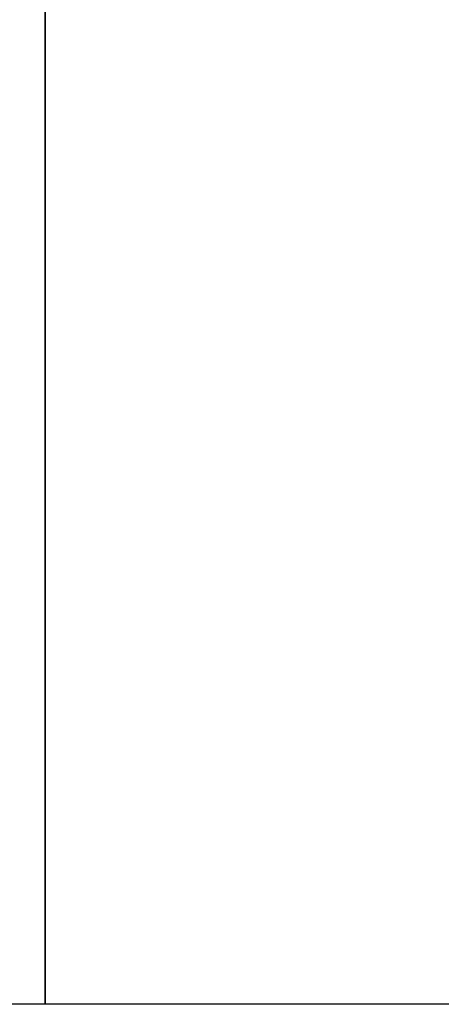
# Model space of a CAD drawing. Header units: millimetres. Extents: x -6500 to 4200, y 0 to 5940.
# Tile 81 of 157: x -2 to 39, y 0 to 97. Entities that reach past the tile are written whole.
import ezdxf

# ---------------------------------------------------------------- set-up
doc = ezdxf.new("R2010")
doc.units = ezdxf.units.MM
doc.layers.add('153', color=250, linetype='Continuous')
doc.layers.add('256', color=250, linetype='Continuous')

msp = doc.modelspace()

# ---------------------------------------------------------------- hatches: boundary and pattern name
at = {"layer": '153', "linetype": 'Continuous', "lineweight": 35}
h = msp.add_hatch(dxfattribs=at)
h.set_pattern_fill('ANSI31', color=155, scale=1.5, angle=14.992, style=0)
edge = h.paths.add_edge_path(flags=0)
edge.add_spline(control_points=[(17.076, 89.793), (17.076, 89.789), (17.076, 89.779), (17.074, 89.769), (17.073, 89.762), (17.072, 89.759), (17.071, 89.754), (17.07, 89.752), (17.068, 89.745), (17.065, 89.736), (17.061, 89.727), (17.057, 89.721), (17.056, 89.718), (17.054, 89.715), (17.053, 89.714), (17.052, 89.712), (17.051, 89.711), (17.048, 89.706), (17.042, 89.698), (17.032, 89.687), (17.025, 89.681), (17.02, 89.677), (17.019, 89.676), (17.017, 89.674), (17.014, 89.672), (17.011, 89.67), (17.005, 89.666), (16.997, 89.661), (16.988, 89.657), (16.981, 89.654), (16.979, 89.653), (16.975, 89.652), (16.974, 89.651), (16.972, 89.651), (16.971, 89.65), (16.965, 89.648), (16.955, 89.646), (16.946, 89.645), (16.936, 89.644), (16.931, 89.643), (16.926, 89.643)], knot_values=[0, 0, 0, 0, 0.0625, 0.125, 0.125, 0.15625, 0.15625, 0.1875, 0.1875, 0.25, 0.3125, 0.3125, 0.34375, 0.34375, 0.359375, 0.359375, 0.375, 0.375, 0.4375, 0.5, 0.5625, 0.5625, 0.578125, 0.578125, 0.59375, 0.625, 0.625, 0.6875, 0.75, 0.75, 0.78125, 0.78125, 0.796875, 0.796875, 0.8125, 0.8125, 0.875, 0.9375, 0.9375, 1, 1, 1, 1], degree=3, periodic=0)
edge.add_line((16.926, 89.643), (16.826, 89.643))
edge.add_line((16.826, 89.643), (16.826, 90.393))
edge.add_line((16.826, 90.393), (16.874, 90.393))
edge.add_line((16.874, 90.393), (16.874, 91.843))
edge.add_line((16.874, 91.843), (16.939, 91.843))
edge.add_line((16.939, 91.843), (17.076, 91.706))
edge.add_line((17.076, 91.706), (17.076, 89.793))
h = msp.add_hatch(dxfattribs=at)
h.set_pattern_fill('ANSI31', color=155, scale=1.5, angle=-29.985, style=0)
edge = h.paths.add_edge_path(flags=0)
edge.add_line((19.051, 89.893), (19.051, 91.418))
edge.add_line((19.064, 91.418), (19.064, 89.893))
edge = h.paths.add_edge_path(flags=0)
edge.add_spline(control_points=[(18.801, 89.643), (18.809, 89.643), (18.818, 89.644), (18.834, 89.645), (18.85, 89.648), (18.866, 89.652), (18.875, 89.655), (18.877, 89.655), (18.881, 89.657), (18.883, 89.657), (18.889, 89.659), (18.893, 89.661), (18.904, 89.666), (18.919, 89.673), (18.933, 89.681), (18.943, 89.688), (18.947, 89.69), (18.951, 89.694), (18.953, 89.695), (18.956, 89.698), (18.958, 89.699), (18.966, 89.705), (18.972, 89.711), (18.984, 89.722), (18.994, 89.734), (19.004, 89.748), (19.01, 89.756), (19.011, 89.758), (19.013, 89.761), (19.014, 89.763), (19.018, 89.768), (19.02, 89.772), (19.025, 89.783), (19.032, 89.797), (19.038, 89.813), (19.041, 89.824), (19.042, 89.828), (19.045, 89.836), (19.045, 89.84), (19.048, 89.853), (19.05, 89.869), (19.051, 89.885), (19.051, 89.893)], knot_values=[0, 0, 0, 0, 0.0625, 0.0625, 0.125, 0.1875, 0.1875, 0.203125, 0.203125, 0.21875, 0.21875, 0.25, 0.25, 0.3125, 0.375, 0.375, 0.40625, 0.40625, 0.421875, 0.421875, 0.4375, 0.4375, 0.5, 0.5, 0.5625, 0.625, 0.625, 0.640625, 0.640625, 0.65625, 0.65625, 0.6875, 0.6875, 0.75, 0.8125, 0.8125, 0.84375, 0.84375, 0.875, 0.875, 0.9375, 1, 1, 1, 1], degree=3, periodic=0)
edge.add_line((18.801, 89.643), (17.351, 89.643))
edge.add_spline(control_points=[(17.351, 89.643), (17.343, 89.643), (17.326, 89.644), (17.31, 89.647), (17.298, 89.649), (17.294, 89.65), (17.286, 89.652), (17.282, 89.653), (17.27, 89.657), (17.255, 89.662), (17.24, 89.669), (17.229, 89.675), (17.226, 89.677), (17.221, 89.68), (17.219, 89.681), (17.215, 89.683), (17.214, 89.685), (17.205, 89.69), (17.192, 89.7), (17.18, 89.711), (17.168, 89.723), (17.163, 89.729), (17.156, 89.737), (17.155, 89.738), (17.153, 89.741), (17.151, 89.743), (17.148, 89.748), (17.145, 89.751), (17.139, 89.762), (17.13, 89.775), (17.123, 89.79), (17.119, 89.802), (17.117, 89.805), (17.115, 89.811), (17.114, 89.813), (17.113, 89.817), (17.112, 89.819), (17.109, 89.829), (17.105, 89.845), (17.103, 89.861), (17.101, 89.877), (17.101, 89.885), (17.101, 89.893)], knot_values=[0, 0, 0, 0, 0.0625, 0.125, 0.125, 0.15625, 0.15625, 0.1875, 0.1875, 0.25, 0.3125, 0.3125, 0.34375, 0.34375, 0.359375, 0.359375, 0.375, 0.375, 0.4375, 0.5, 0.5, 0.5625, 0.5625, 0.578125, 0.578125, 0.59375, 0.59375, 0.625, 0.625, 0.6875, 0.75, 0.75, 0.78125, 0.78125, 0.796875, 0.796875, 0.8125, 0.8125, 0.875, 0.9375, 0.9375, 1, 1, 1, 1], degree=3, periodic=0)
edge.add_line((17.101, 89.893), (17.101, 90.393))
edge.add_line((17.089, 89.893), (17.089, 90.393))
edge.add_spline(control_points=[(17.351, 89.631), (17.342, 89.631), (17.325, 89.632), (17.308, 89.634), (17.295, 89.637), (17.291, 89.638), (17.283, 89.64), (17.279, 89.641), (17.266, 89.645), (17.25, 89.651), (17.235, 89.658), (17.223, 89.664), (17.22, 89.666), (17.214, 89.67), (17.212, 89.671), (17.209, 89.673), (17.207, 89.674), (17.198, 89.68), (17.184, 89.69), (17.171, 89.702), (17.159, 89.714), (17.154, 89.72), (17.147, 89.729), (17.145, 89.73), (17.143, 89.734), (17.141, 89.736), (17.138, 89.741), (17.135, 89.744), (17.128, 89.755), (17.119, 89.77), (17.112, 89.785), (17.107, 89.797), (17.105, 89.801), (17.103, 89.807), (17.102, 89.809), (17.101, 89.813), (17.1, 89.815), (17.097, 89.826), (17.093, 89.842), (17.091, 89.859), (17.089, 89.876), (17.089, 89.885), (17.089, 89.893)], knot_values=[0, 0, 0, 0, 0.0625, 0.125, 0.125, 0.15625, 0.15625, 0.1875, 0.1875, 0.25, 0.3125, 0.3125, 0.34375, 0.34375, 0.359375, 0.359375, 0.375, 0.375, 0.4375, 0.5, 0.5, 0.5625, 0.5625, 0.578125, 0.578125, 0.59375, 0.59375, 0.625, 0.625, 0.6875, 0.75, 0.75, 0.78125, 0.78125, 0.796875, 0.796875, 0.8125, 0.8125, 0.875, 0.9375, 0.9375, 1, 1, 1, 1], degree=3, periodic=0)
edge.add_line((18.801, 89.631), (17.351, 89.631))
edge.add_spline(control_points=[(19.064, 89.893), (19.064, 89.885), (19.063, 89.868), (19.06, 89.851), (19.058, 89.838), (19.057, 89.834), (19.055, 89.825), (19.053, 89.821), (19.05, 89.809), (19.044, 89.793), (19.037, 89.777), (19.03, 89.766), (19.028, 89.762), (19.025, 89.757), (19.024, 89.755), (19.022, 89.751), (19.02, 89.749), (19.014, 89.74), (19.004, 89.726), (18.993, 89.714), (18.981, 89.702), (18.974, 89.696), (18.966, 89.689), (18.964, 89.688), (18.961, 89.685), (18.959, 89.684), (18.954, 89.68), (18.95, 89.677), (18.94, 89.67), (18.925, 89.662), (18.909, 89.654), (18.898, 89.649), (18.894, 89.648), (18.887, 89.646), (18.885, 89.645), (18.881, 89.644), (18.879, 89.643), (18.869, 89.64), (18.852, 89.636), (18.835, 89.633), (18.818, 89.631), (18.81, 89.631), (18.801, 89.631)], knot_values=[0, 0, 0, 0, 0.0625, 0.125, 0.125, 0.15625, 0.15625, 0.1875, 0.1875, 0.25, 0.3125, 0.3125, 0.34375, 0.34375, 0.359375, 0.359375, 0.375, 0.375, 0.4375, 0.5, 0.5, 0.5625, 0.5625, 0.578125, 0.578125, 0.59375, 0.59375, 0.625, 0.625, 0.6875, 0.75, 0.75, 0.78125, 0.78125, 0.796875, 0.796875, 0.8125, 0.8125, 0.875, 0.9375, 0.9375, 1, 1, 1, 1], degree=3, periodic=0)
h = msp.add_hatch(dxfattribs=at)
h.set_pattern_fill('ANSI31', color=155, scale=1.5, angle=119.94, style=0)
edge = h.paths.add_edge_path(flags=0)
edge.add_line((19.051, 89.893), (19.051, 91.418))
edge.add_line((19.064, 91.418), (19.064, 89.893))
edge = h.paths.add_edge_path(flags=0)
edge.add_spline(control_points=[(18.801, 89.643), (18.809, 89.643), (18.818, 89.644), (18.834, 89.645), (18.85, 89.648), (18.866, 89.652), (18.875, 89.655), (18.877, 89.655), (18.881, 89.657), (18.883, 89.657), (18.889, 89.659), (18.893, 89.661), (18.904, 89.666), (18.919, 89.673), (18.933, 89.681), (18.943, 89.688), (18.947, 89.69), (18.951, 89.694), (18.953, 89.695), (18.956, 89.698), (18.958, 89.699), (18.966, 89.705), (18.972, 89.711), (18.984, 89.722), (18.994, 89.734), (19.004, 89.748), (19.01, 89.756), (19.011, 89.758), (19.013, 89.761), (19.014, 89.763), (19.018, 89.768), (19.02, 89.772), (19.025, 89.783), (19.032, 89.797), (19.038, 89.813), (19.041, 89.824), (19.042, 89.828), (19.045, 89.836), (19.045, 89.84), (19.048, 89.853), (19.05, 89.869), (19.051, 89.885), (19.051, 89.893)], knot_values=[0, 0, 0, 0, 0.0625, 0.0625, 0.125, 0.1875, 0.1875, 0.203125, 0.203125, 0.21875, 0.21875, 0.25, 0.25, 0.3125, 0.375, 0.375, 0.40625, 0.40625, 0.421875, 0.421875, 0.4375, 0.4375, 0.5, 0.5, 0.5625, 0.625, 0.625, 0.640625, 0.640625, 0.65625, 0.65625, 0.6875, 0.6875, 0.75, 0.8125, 0.8125, 0.84375, 0.84375, 0.875, 0.875, 0.9375, 1, 1, 1, 1], degree=3, periodic=0)
edge.add_line((18.801, 89.643), (17.351, 89.643))
edge.add_spline(control_points=[(17.351, 89.643), (17.343, 89.643), (17.326, 89.644), (17.31, 89.647), (17.298, 89.649), (17.294, 89.65), (17.286, 89.652), (17.282, 89.653), (17.27, 89.657), (17.255, 89.662), (17.24, 89.669), (17.229, 89.675), (17.226, 89.677), (17.221, 89.68), (17.219, 89.681), (17.215, 89.683), (17.214, 89.685), (17.205, 89.69), (17.192, 89.7), (17.18, 89.711), (17.168, 89.723), (17.163, 89.729), (17.156, 89.737), (17.155, 89.738), (17.153, 89.741), (17.151, 89.743), (17.148, 89.748), (17.145, 89.751), (17.139, 89.762), (17.13, 89.775), (17.123, 89.79), (17.119, 89.802), (17.117, 89.805), (17.115, 89.811), (17.114, 89.813), (17.113, 89.817), (17.112, 89.819), (17.109, 89.829), (17.105, 89.845), (17.103, 89.861), (17.101, 89.877), (17.101, 89.885), (17.101, 89.893)], knot_values=[0, 0, 0, 0, 0.0625, 0.125, 0.125, 0.15625, 0.15625, 0.1875, 0.1875, 0.25, 0.3125, 0.3125, 0.34375, 0.34375, 0.359375, 0.359375, 0.375, 0.375, 0.4375, 0.5, 0.5, 0.5625, 0.5625, 0.578125, 0.578125, 0.59375, 0.59375, 0.625, 0.625, 0.6875, 0.75, 0.75, 0.78125, 0.78125, 0.796875, 0.796875, 0.8125, 0.8125, 0.875, 0.9375, 0.9375, 1, 1, 1, 1], degree=3, periodic=0)
edge.add_line((17.101, 89.893), (17.101, 90.393))
edge.add_line((17.089, 89.893), (17.089, 90.393))
edge.add_spline(control_points=[(17.351, 89.631), (17.342, 89.631), (17.325, 89.632), (17.308, 89.634), (17.295, 89.637), (17.291, 89.638), (17.283, 89.64), (17.279, 89.641), (17.266, 89.645), (17.25, 89.651), (17.235, 89.658), (17.223, 89.664), (17.22, 89.666), (17.214, 89.67), (17.212, 89.671), (17.209, 89.673), (17.207, 89.674), (17.198, 89.68), (17.184, 89.69), (17.171, 89.702), (17.159, 89.714), (17.154, 89.72), (17.147, 89.729), (17.145, 89.73), (17.143, 89.734), (17.141, 89.736), (17.138, 89.741), (17.135, 89.744), (17.128, 89.755), (17.119, 89.77), (17.112, 89.785), (17.107, 89.797), (17.105, 89.801), (17.103, 89.807), (17.102, 89.809), (17.101, 89.813), (17.1, 89.815), (17.097, 89.826), (17.093, 89.842), (17.091, 89.859), (17.089, 89.876), (17.089, 89.885), (17.089, 89.893)], knot_values=[0, 0, 0, 0, 0.0625, 0.125, 0.125, 0.15625, 0.15625, 0.1875, 0.1875, 0.25, 0.3125, 0.3125, 0.34375, 0.34375, 0.359375, 0.359375, 0.375, 0.375, 0.4375, 0.5, 0.5, 0.5625, 0.5625, 0.578125, 0.578125, 0.59375, 0.59375, 0.625, 0.625, 0.6875, 0.75, 0.75, 0.78125, 0.78125, 0.796875, 0.796875, 0.8125, 0.8125, 0.875, 0.9375, 0.9375, 1, 1, 1, 1], degree=3, periodic=0)
edge.add_line((18.801, 89.631), (17.351, 89.631))
edge.add_spline(control_points=[(19.064, 89.893), (19.064, 89.885), (19.063, 89.868), (19.06, 89.851), (19.058, 89.838), (19.057, 89.834), (19.055, 89.825), (19.053, 89.821), (19.05, 89.809), (19.044, 89.793), (19.037, 89.777), (19.03, 89.766), (19.028, 89.762), (19.025, 89.757), (19.024, 89.755), (19.022, 89.751), (19.02, 89.749), (19.014, 89.74), (19.004, 89.726), (18.993, 89.714), (18.981, 89.702), (18.974, 89.696), (18.966, 89.689), (18.964, 89.688), (18.961, 89.685), (18.959, 89.684), (18.954, 89.68), (18.95, 89.677), (18.94, 89.67), (18.925, 89.662), (18.909, 89.654), (18.898, 89.649), (18.894, 89.648), (18.887, 89.646), (18.885, 89.645), (18.881, 89.644), (18.879, 89.643), (18.869, 89.64), (18.852, 89.636), (18.835, 89.633), (18.818, 89.631), (18.81, 89.631), (18.801, 89.631)], knot_values=[0, 0, 0, 0, 0.0625, 0.125, 0.125, 0.15625, 0.15625, 0.1875, 0.1875, 0.25, 0.3125, 0.3125, 0.34375, 0.34375, 0.359375, 0.359375, 0.375, 0.375, 0.4375, 0.5, 0.5, 0.5625, 0.5625, 0.578125, 0.578125, 0.59375, 0.59375, 0.625, 0.625, 0.6875, 0.75, 0.75, 0.78125, 0.78125, 0.796875, 0.796875, 0.8125, 0.8125, 0.875, 0.9375, 0.9375, 1, 1, 1, 1], degree=3, periodic=0)
h = msp.add_hatch(dxfattribs=at)
h.set_pattern_fill('ANSI31', color=155, scale=1.5, angle=14.992, style=0)
h.paths.add_polyline_path([(19.624, 91.371), (19.624, 91.488), (19.46, 91.488), (19.581, 91.371)], flags=0)
edge = h.paths.add_edge_path(flags=0)
edge.add_spline(control_points=[(19.37, 91.656), (19.368, 91.656), (19.367, 91.657), (19.365, 91.657), (19.365, 91.657), (19.363, 91.657), (19.363, 91.657), (19.362, 91.657), (19.361, 91.657), (19.361, 91.657), (19.36, 91.657), (19.359, 91.657), (19.358, 91.657), (19.357, 91.656), (19.356, 91.656), (19.356, 91.655), (19.355, 91.655), (19.354, 91.655), (19.354, 91.654), (19.353, 91.653), (19.352, 91.652), (19.351, 91.651), (19.351, 91.65), (19.35, 91.647), (19.349, 91.646), (19.349, 91.644), (19.349, 91.643), (19.349, 91.642), (19.349, 91.642), (19.349, 91.641)], knot_values=[0, 0, 0, 0, 0.125, 0.125, 0.1875, 0.1875, 0.25, 0.25, 0.28125, 0.28125, 0.3125, 0.3125, 0.375, 0.4375, 0.4375, 0.46875, 0.46875, 0.5, 0.5625, 0.5625, 0.625, 0.625, 0.75, 0.75, 0.875, 0.875, 0.9375, 0.9375, 1, 1, 1, 1], degree=3, periodic=0)
edge = h.paths.add_edge_path(flags=0)
edge.add_spline(control_points=[(19.32, 91.806), (19.32, 91.806), (19.319, 91.806), (19.318, 91.806), (19.318, 91.807), (19.317, 91.807), (19.316, 91.806), (19.315, 91.806), (19.314, 91.806), (19.313, 91.806), (19.313, 91.805), (19.312, 91.805), (19.312, 91.804), (19.311, 91.803), (19.311, 91.803), (19.31, 91.802), (19.31, 91.801), (19.31, 91.8), (19.31, 91.8), (19.31, 91.799), (19.31, 91.798), (19.31, 91.797), (19.31, 91.796), (19.311, 91.795), (19.311, 91.795), (19.312, 91.794), (19.312, 91.794), (19.313, 91.793), (19.313, 91.793), (19.314, 91.792), (19.315, 91.792), (19.316, 91.792), (19.316, 91.792), (19.317, 91.792)], knot_values=[0, 0, 0, 0, 0.0625, 0.0625, 0.125, 0.125, 0.1875, 0.1875, 0.25, 0.25, 0.3125, 0.3125, 0.375, 0.375, 0.4375, 0.4375, 0.5, 0.5, 0.5625, 0.5625, 0.625, 0.625, 0.6875, 0.6875, 0.75, 0.75, 0.8125, 0.8125, 0.875, 0.875, 0.9375, 0.9375, 1, 1, 1, 1], degree=3, periodic=0)
edge = h.paths.add_edge_path(flags=0)
edge.add_spline(control_points=[(19.084, 91.456), (19.084, 91.455), (19.084, 91.454), (19.084, 91.454), (19.084, 91.453), (19.083, 91.453), (19.083, 91.452), (19.083, 91.452), (19.082, 91.451), (19.082, 91.45), (19.081, 91.45), (19.081, 91.45), (19.081, 91.449), (19.08, 91.449), (19.079, 91.448), (19.078, 91.448), (19.078, 91.448), (19.076, 91.447), (19.076, 91.447), (19.075, 91.447), (19.074, 91.447), (19.074, 91.447), (19.074, 91.447), (19.073, 91.447), (19.072, 91.447), (19.071, 91.447), (19.07, 91.448), (19.069, 91.448), (19.069, 91.448), (19.068, 91.449), (19.068, 91.449), (19.067, 91.449), (19.067, 91.45), (19.066, 91.45), (19.066, 91.451), (19.066, 91.451), (19.065, 91.452), (19.065, 91.452), (19.065, 91.453), (19.064, 91.454), (19.064, 91.455), (19.064, 91.456), (19.064, 91.457), (19.064, 91.457)], knot_values=[0, 0, 0, 0, 0.0625, 0.0625, 0.09375, 0.09375, 0.125, 0.125, 0.1875, 0.1875, 0.21875, 0.21875, 0.25, 0.25, 0.3125, 0.3125, 0.375, 0.375, 0.4375, 0.4375, 0.46875, 0.46875, 0.5, 0.5, 0.5625, 0.5625, 0.625, 0.625, 0.65625, 0.65625, 0.6875, 0.6875, 0.75, 0.75, 0.78125, 0.78125, 0.8125, 0.8125, 0.875, 0.875, 0.9375, 0.9375, 1, 1, 1, 1], degree=3, periodic=0)
edge = h.paths.add_edge_path(flags=0)
edge.add_spline(control_points=[(19.084, 91.456), (19.085, 91.459), (19.085, 91.461), (19.087, 91.465), (19.088, 91.466), (19.088, 91.468), (19.089, 91.469), (19.09, 91.47), (19.09, 91.471), (19.092, 91.474), (19.094, 91.476), (19.097, 91.479), (19.098, 91.48), (19.1, 91.482), (19.102, 91.483), (19.105, 91.485), (19.107, 91.486), (19.108, 91.486), (19.109, 91.487), (19.112, 91.488), (19.115, 91.489), (19.118, 91.489), (19.119, 91.489), (19.121, 91.489), (19.121, 91.489), (19.123, 91.489), (19.125, 91.489), (19.129, 91.489), (19.132, 91.489), (19.134, 91.488)], knot_values=[0, 0, 0, 0, 0.125, 0.125, 0.1875, 0.1875, 0.21875, 0.21875, 0.25, 0.25, 0.375, 0.375, 0.4375, 0.4375, 0.5, 0.5625, 0.59375, 0.59375, 0.625, 0.625, 0.75, 0.75, 0.78125, 0.78125, 0.8125, 0.8125, 0.875, 0.875, 1, 1, 1, 1], degree=3, periodic=0)
edge.add_line((19.134, 91.488), (19.346, 91.427))
edge.add_spline(control_points=[(19.346, 91.427), (19.347, 91.427), (19.347, 91.427), (19.349, 91.426), (19.35, 91.426), (19.351, 91.425), (19.352, 91.424), (19.352, 91.423), (19.353, 91.423), (19.353, 91.422), (19.354, 91.422), (19.354, 91.421), (19.355, 91.421), (19.355, 91.419), (19.355, 91.419), (19.356, 91.418), (19.356, 91.418), (19.356, 91.417), (19.357, 91.416), (19.357, 91.415), (19.357, 91.414), (19.357, 91.412), (19.357, 91.411), (19.357, 91.41), (19.357, 91.41), (19.357, 91.409), (19.356, 91.409), (19.356, 91.407), (19.356, 91.407), (19.355, 91.406), (19.355, 91.405), (19.355, 91.405), (19.354, 91.404), (19.354, 91.403), (19.353, 91.403), (19.352, 91.402), (19.352, 91.402), (19.352, 91.401), (19.351, 91.401), (19.35, 91.4), (19.348, 91.399), (19.347, 91.398)], knot_values=[0, 0, 0, 0, 0.0625, 0.0625, 0.125, 0.125, 0.1875, 0.1875, 0.21875, 0.21875, 0.25, 0.25, 0.3125, 0.3125, 0.34375, 0.34375, 0.375, 0.375, 0.4375, 0.4375, 0.5, 0.5, 0.5625, 0.5625, 0.59375, 0.59375, 0.625, 0.625, 0.6875, 0.6875, 0.71875, 0.71875, 0.75, 0.75, 0.8125, 0.8125, 0.84375, 0.84375, 0.875, 0.875, 1, 1, 1, 1], degree=3, periodic=0)
edge.add_line((19.347, 91.398), (19.083, 91.308))
edge.add_spline(control_points=[(19.083, 91.308), (19.082, 91.308), (19.082, 91.308), (19.08, 91.308), (19.08, 91.307), (19.078, 91.306), (19.077, 91.306), (19.076, 91.305), (19.075, 91.304), (19.075, 91.303), (19.074, 91.303), (19.073, 91.302), (19.072, 91.301), (19.071, 91.298), (19.07, 91.297), (19.07, 91.295), (19.069, 91.294), (19.069, 91.292), (19.069, 91.292), (19.069, 91.29), (19.069, 91.29), (19.069, 91.288), (19.069, 91.287), (19.069, 91.285), (19.069, 91.284), (19.07, 91.283), (19.07, 91.283), (19.07, 91.281), (19.071, 91.28), (19.072, 91.278), (19.072, 91.278), (19.073, 91.277), (19.073, 91.276), (19.074, 91.275), (19.075, 91.274), (19.076, 91.273), (19.077, 91.272), (19.078, 91.272), (19.078, 91.271), (19.08, 91.27), (19.081, 91.27), (19.083, 91.269), (19.083, 91.269), (19.085, 91.269), (19.085, 91.269), (19.087, 91.268), (19.088, 91.268), (19.089, 91.268)], knot_values=[0, 0, 0, 0, 0.03125, 0.03125, 0.0625, 0.0625, 0.125, 0.125, 0.15625, 0.15625, 0.1875, 0.1875, 0.25, 0.25, 0.3125, 0.3125, 0.375, 0.375, 0.40625, 0.40625, 0.4375, 0.4375, 0.5, 0.5, 0.53125, 0.53125, 0.5625, 0.5625, 0.625, 0.625, 0.65625, 0.65625, 0.6875, 0.6875, 0.75, 0.75, 0.78125, 0.78125, 0.8125, 0.8125, 0.875, 0.875, 0.90625, 0.90625, 0.9375, 0.9375, 1, 1, 1, 1], degree=3, periodic=0)
edge.add_line((19.089, 91.268), (19.455, 91.268))
edge.add_spline(control_points=[(19.455, 91.268), (19.459, 91.268), (19.464, 91.269), (19.469, 91.27), (19.47, 91.27), (19.472, 91.271), (19.473, 91.271), (19.476, 91.272), (19.48, 91.274), (19.484, 91.276), (19.487, 91.278), (19.488, 91.278), (19.489, 91.279), (19.49, 91.28), (19.494, 91.284), (19.498, 91.287), (19.5, 91.29)], knot_values=[0, 0, 0, 0, 0.25, 0.25, 0.3125, 0.3125, 0.375, 0.375, 0.5, 0.625, 0.625, 0.6875, 0.6875, 0.75, 0.75, 1, 1, 1, 1], degree=3, periodic=0)
edge.add_spline(control_points=[(19.5, 91.29), (19.503, 91.293), (19.508, 91.299), (19.514, 91.305), (19.519, 91.308), (19.521, 91.31), (19.524, 91.312), (19.526, 91.313), (19.531, 91.316), (19.538, 91.32), (19.545, 91.323), (19.551, 91.326), (19.553, 91.326), (19.557, 91.327), (19.559, 91.328), (19.565, 91.329), (19.573, 91.33), (19.581, 91.331), (19.585, 91.331)], knot_values=[0, 0, 0, 0, 0.125, 0.25, 0.25, 0.3125, 0.3125, 0.375, 0.375, 0.5, 0.625, 0.625, 0.6875, 0.6875, 0.75, 0.75, 0.875, 1, 1, 1, 1], degree=3, periodic=0)
edge.add_line((19.585, 91.331), (19.664, 91.331))
edge.add_line((19.664, 91.331), (19.664, 91.531))
edge.add_line((19.664, 91.531), (19.459, 91.531))
edge.add_line((19.438, 91.56), (19.386, 91.56))
edge.add_spline(control_points=[(19.386, 91.56), (19.384, 91.56), (19.381, 91.561), (19.379, 91.561), (19.376, 91.562), (19.376, 91.562), (19.374, 91.563), (19.374, 91.563), (19.372, 91.564), (19.371, 91.565), (19.369, 91.566), (19.369, 91.567), (19.368, 91.568), (19.367, 91.568), (19.366, 91.57), (19.365, 91.571), (19.364, 91.573), (19.363, 91.574), (19.363, 91.575), (19.362, 91.576), (19.362, 91.578), (19.361, 91.579), (19.361, 91.581)], knot_values=[0, 0, 0, 0, 0.125, 0.25, 0.25, 0.3125, 0.3125, 0.375, 0.375, 0.5, 0.5, 0.5625, 0.5625, 0.625, 0.625, 0.75, 0.75, 0.8125, 0.8125, 0.875, 0.875, 1, 1, 1, 1], degree=3, periodic=0)
edge.add_line((19.361, 91.581), (19.349, 91.641))
edge.add_spline(control_points=[(19.37, 91.656), (19.376, 91.652), (19.383, 91.648), (19.393, 91.642), (19.396, 91.639), (19.403, 91.635), (19.409, 91.63), (19.415, 91.625), (19.421, 91.62), (19.424, 91.617), (19.432, 91.609), (19.438, 91.604), (19.443, 91.598)], knot_values=[0, 0, 0, 0, 0.25, 0.25, 0.375, 0.375, 0.5, 0.625, 0.625, 0.75, 0.75, 1, 1, 1, 1], degree=3, periodic=0)
edge.add_spline(control_points=[(19.457, 91.61), (19.444, 91.621), (19.432, 91.631), (19.417, 91.646), (19.414, 91.648), (19.408, 91.654), (19.406, 91.657), (19.397, 91.666), (19.386, 91.678), (19.376, 91.691), (19.366, 91.704), (19.361, 91.71), (19.347, 91.73), (19.338, 91.744), (19.33, 91.758)], knot_values=[0, 0, 0, 0, 0.25, 0.25, 0.3125, 0.3125, 0.375, 0.375, 0.5, 0.625, 0.625, 0.75, 0.75, 1, 1, 1, 1], degree=3, periodic=0)
edge.add_line((19.33, 91.758), (19.323, 91.792))
edge.add_spline(control_points=[(19.32, 91.806), (19.327, 91.803), (19.333, 91.799), (19.342, 91.794), (19.345, 91.792), (19.349, 91.789), (19.35, 91.788), (19.353, 91.785), (19.355, 91.784), (19.362, 91.779), (19.372, 91.77), (19.387, 91.755), (19.397, 91.743), (19.402, 91.736), (19.404, 91.733), (19.405, 91.732), (19.408, 91.727), (19.41, 91.724), (19.415, 91.715), (19.422, 91.703), (19.427, 91.69), (19.43, 91.684)], knot_values=[0, 0, 0, 0, 0.125, 0.125, 0.1875, 0.1875, 0.21875, 0.21875, 0.25, 0.25, 0.375, 0.5, 0.625, 0.65625, 0.65625, 0.6875, 0.6875, 0.75, 0.75, 0.875, 1, 1, 1, 1], degree=3, periodic=0)
edge.add_line((19.43, 91.684), (19.457, 91.712))
edge.add_spline(control_points=[(19.457, 91.712), (19.453, 91.719), (19.445, 91.734), (19.431, 91.755), (19.421, 91.768), (19.414, 91.776), (19.413, 91.777), (19.41, 91.781), (19.406, 91.785), (19.402, 91.79), (19.393, 91.799), (19.387, 91.805), (19.377, 91.813), (19.374, 91.816), (19.368, 91.821), (19.364, 91.823), (19.354, 91.831), (19.341, 91.84), (19.326, 91.849), (19.319, 91.853)], knot_values=[0, 0, 0, 0, 0.125, 0.25, 0.375, 0.375, 0.40625, 0.40625, 0.4375, 0.5, 0.5, 0.625, 0.625, 0.6875, 0.6875, 0.75, 0.75, 0.875, 1, 1, 1, 1], degree=3, periodic=0)
edge.add_spline(control_points=[(19.319, 91.853), (19.317, 91.853), (19.314, 91.855), (19.311, 91.856), (19.309, 91.856), (19.308, 91.856), (19.306, 91.857), (19.306, 91.857), (19.303, 91.857), (19.3, 91.857), (19.297, 91.857), (19.294, 91.856), (19.292, 91.856), (19.289, 91.855), (19.286, 91.854), (19.283, 91.852), (19.281, 91.851), (19.28, 91.851), (19.279, 91.85), (19.278, 91.849), (19.276, 91.848), (19.275, 91.847), (19.274, 91.845), (19.273, 91.844), (19.272, 91.843), (19.272, 91.842), (19.27, 91.841), (19.268, 91.838), (19.267, 91.835), (19.266, 91.833), (19.266, 91.832), (19.265, 91.83), (19.265, 91.83), (19.264, 91.827), (19.264, 91.824), (19.264, 91.821), (19.264, 91.819)], knot_values=[0, 0, 0, 0, 0.0625, 0.125, 0.125, 0.15625, 0.15625, 0.1875, 0.1875, 0.25, 0.3125, 0.3125, 0.375, 0.375, 0.4375, 0.5, 0.5, 0.53125, 0.53125, 0.5625, 0.5625, 0.625, 0.625, 0.65625, 0.65625, 0.6875, 0.6875, 0.75, 0.8125, 0.8125, 0.84375, 0.84375, 0.875, 0.875, 0.9375, 1, 1, 1, 1], degree=3, periodic=0)
edge.add_line((19.264, 91.819), (19.264, 91.531))
edge.add_line((19.264, 91.531), (19.094, 91.531))
edge.add_spline(control_points=[(19.094, 91.531), (19.092, 91.528), (19.091, 91.526), (19.088, 91.521), (19.086, 91.518), (19.083, 91.513), (19.081, 91.511), (19.078, 91.506), (19.076, 91.504), (19.073, 91.502)], knot_values=[0, 0, 0, 0, 0.25, 0.25, 0.5, 0.5, 0.75, 0.75, 1, 1, 1, 1], degree=3, periodic=0)
edge.add_spline(control_points=[(19.073, 91.502), (19.072, 91.5), (19.07, 91.499), (19.068, 91.495), (19.067, 91.493), (19.066, 91.49), (19.065, 91.489), (19.065, 91.487), (19.064, 91.485), (19.064, 91.482), (19.064, 91.48), (19.064, 91.478)], knot_values=[0, 0, 0, 0, 0.25, 0.25, 0.5, 0.5, 0.625, 0.625, 0.75, 0.75, 1, 1, 1, 1], degree=3, periodic=0)
edge = h.paths.add_edge_path(flags=0)
edge.add_line((19.513, 91.396), (19.417, 91.488))
edge.add_line((19.417, 91.488), (19.283, 91.488))
edge.add_line((19.283, 91.488), (19.151, 91.513))
edge.add_line((19.151, 91.513), (19.354, 91.455))
edge.add_spline(control_points=[(19.354, 91.455), (19.356, 91.455), (19.361, 91.453), (19.365, 91.451), (19.367, 91.449), (19.368, 91.449), (19.369, 91.448), (19.37, 91.447), (19.371, 91.446), (19.374, 91.443), (19.375, 91.442), (19.378, 91.439), (19.378, 91.438), (19.38, 91.436), (19.38, 91.435), (19.382, 91.432), (19.383, 91.43), (19.384, 91.427), (19.384, 91.426), (19.384, 91.425), (19.384, 91.425), (19.385, 91.423), (19.385, 91.422), (19.386, 91.418), (19.386, 91.416), (19.386, 91.413), (19.386, 91.411), (19.386, 91.409), (19.386, 91.408), (19.385, 91.404), (19.385, 91.402), (19.384, 91.399), (19.383, 91.398), (19.383, 91.396), (19.383, 91.395), (19.382, 91.394), (19.382, 91.394), (19.381, 91.391), (19.379, 91.389), (19.377, 91.386), (19.377, 91.385), (19.375, 91.384), (19.374, 91.383), (19.372, 91.38), (19.37, 91.379), (19.368, 91.377), (19.367, 91.376), (19.365, 91.375), (19.364, 91.374), (19.36, 91.372), (19.358, 91.371), (19.356, 91.371)], knot_values=[0, 0, 0, 0, 0.0625, 0.125, 0.125, 0.140625, 0.140625, 0.15625, 0.1875, 0.1875, 0.25, 0.25, 0.28125, 0.28125, 0.3125, 0.3125, 0.375, 0.375, 0.390625, 0.390625, 0.40625, 0.40625, 0.4375, 0.4375, 0.5, 0.5, 0.53125, 0.53125, 0.5625, 0.5625, 0.625, 0.625, 0.65625, 0.65625, 0.671875, 0.671875, 0.6875, 0.6875, 0.75, 0.75, 0.78125, 0.78125, 0.8125, 0.8125, 0.875, 0.875, 0.90625, 0.90625, 0.9375, 0.9375, 1, 1, 1, 1], degree=3, periodic=0)
edge.add_line((19.356, 91.371), (19.245, 91.333))
edge.add_spline(control_points=[(19.245, 91.333), (19.236, 91.33), (19.227, 91.327), (19.21, 91.322), (19.201, 91.32), (19.183, 91.315), (19.175, 91.313), (19.157, 91.309), (19.148, 91.308), (19.139, 91.306)], knot_values=[0, 0, 0, 0, 0.25, 0.25, 0.5, 0.5, 0.75, 0.75, 1, 1, 1, 1], degree=3, periodic=0)
edge.add_spline(control_points=[(19.144, 91.289), (19.149, 91.291), (19.154, 91.294), (19.162, 91.297), (19.165, 91.297), (19.17, 91.299), (19.176, 91.301), (19.181, 91.302), (19.187, 91.303), (19.189, 91.303), (19.198, 91.304), (19.203, 91.304), (19.209, 91.304)], knot_values=[0, 0, 0, 0, 0.25, 0.25, 0.375, 0.375, 0.5, 0.625, 0.625, 0.75, 0.75, 1, 1, 1, 1], degree=3, periodic=0)
edge.add_line((19.209, 91.304), (19.455, 91.304))
edge.add_spline(control_points=[(19.471, 91.311), (19.476, 91.316), (19.481, 91.321), (19.488, 91.328), (19.491, 91.331), (19.497, 91.335), (19.502, 91.339), (19.508, 91.343), (19.514, 91.347), (19.517, 91.349), (19.526, 91.355), (19.532, 91.358), (19.538, 91.361)], knot_values=[0, 0, 0, 0, 0.25, 0.25, 0.375, 0.375, 0.5, 0.625, 0.625, 0.75, 0.75, 1, 1, 1, 1], degree=3, periodic=0)
edge.add_spline(control_points=[(19.537, 91.381), (19.534, 91.382), (19.532, 91.383), (19.529, 91.384), (19.528, 91.385), (19.526, 91.386), (19.524, 91.387), (19.522, 91.388), (19.52, 91.39), (19.519, 91.39), (19.516, 91.392), (19.514, 91.394), (19.513, 91.396)], knot_values=[0, 0, 0, 0, 0.25, 0.25, 0.375, 0.375, 0.5, 0.625, 0.625, 0.75, 0.75, 1, 1, 1, 1], degree=3, periodic=0)
edge = h.paths.add_edge_path(flags=0)
edge.add_spline(control_points=[(19.139, 91.306), (19.138, 91.306), (19.137, 91.306), (19.136, 91.305), (19.136, 91.305), (19.135, 91.304), (19.134, 91.304), (19.133, 91.303), (19.133, 91.303), (19.133, 91.302), (19.132, 91.302), (19.132, 91.301), (19.132, 91.301), (19.132, 91.3), (19.131, 91.299), (19.131, 91.299), (19.131, 91.298), (19.131, 91.297), (19.131, 91.297), (19.131, 91.296), (19.131, 91.295), (19.131, 91.295), (19.131, 91.295), (19.132, 91.294), (19.132, 91.293), (19.133, 91.292), (19.133, 91.292), (19.133, 91.291), (19.133, 91.291), (19.134, 91.29), (19.134, 91.29), (19.136, 91.289), (19.136, 91.289), (19.137, 91.288), (19.138, 91.288), (19.139, 91.288), (19.14, 91.288), (19.141, 91.288), (19.141, 91.288), (19.142, 91.288), (19.142, 91.288), (19.143, 91.288), (19.144, 91.289), (19.144, 91.289)], knot_values=[0, 0, 0, 0, 0.0625, 0.0625, 0.125, 0.125, 0.1875, 0.1875, 0.21875, 0.21875, 0.25, 0.28125, 0.28125, 0.3125, 0.3125, 0.375, 0.375, 0.40625, 0.40625, 0.4375, 0.46875, 0.46875, 0.5, 0.5, 0.5625, 0.5625, 0.59375, 0.59375, 0.625, 0.625, 0.6875, 0.6875, 0.75, 0.75, 0.8125, 0.8125, 0.875, 0.875, 0.90625, 0.90625, 0.9375, 0.9375, 1, 1, 1, 1], degree=3, periodic=0)
edge = h.paths.add_edge_path(flags=0)
edge.add_spline(control_points=[(19.538, 91.361), (19.539, 91.362), (19.54, 91.362), (19.541, 91.363), (19.541, 91.363), (19.542, 91.364), (19.542, 91.364), (19.543, 91.365), (19.543, 91.366), (19.543, 91.366), (19.544, 91.367), (19.544, 91.368), (19.544, 91.369), (19.544, 91.369), (19.544, 91.37), (19.544, 91.37), (19.544, 91.371), (19.544, 91.372), (19.544, 91.373), (19.544, 91.374), (19.544, 91.374), (19.543, 91.375), (19.543, 91.376), (19.543, 91.377), (19.542, 91.377), (19.542, 91.378), (19.541, 91.379), (19.54, 91.379), (19.54, 91.38), (19.539, 91.381), (19.538, 91.381), (19.537, 91.381)], knot_values=[0, 0, 0, 0, 0.125, 0.125, 0.15625, 0.15625, 0.1875, 0.25, 0.25, 0.3125, 0.3125, 0.375, 0.375, 0.40625, 0.40625, 0.4375, 0.4375, 0.5, 0.5625, 0.5625, 0.625, 0.625, 0.6875, 0.6875, 0.75, 0.75, 0.8125, 0.8125, 0.875, 0.875, 1, 1, 1, 1], degree=3, periodic=0)
h = msp.add_hatch(dxfattribs=at)
h.set_pattern_fill('ANSI31', color=155, scale=1.5, angle=-29.985, style=0)
h.paths.add_polyline_path([(16.826, 90.393), (16.826, 89.643), (13.326, 89.643), (13.326, 90.393)], flags=0)

# ---------------------------------------------------------------- linework, layer by layer
at = {"layer": '256', "linetype": 'Continuous', "lineweight": -3}
for p, q in [((0, 0), (0, 5940)), ((0, 4200), (0, 0)), ((0, 0), (-6500, 0)), ((4200, 0), (0, 0))]:
    msp.add_line(p, q, dxfattribs=at)

doc.saveas('drawing.dxf')
